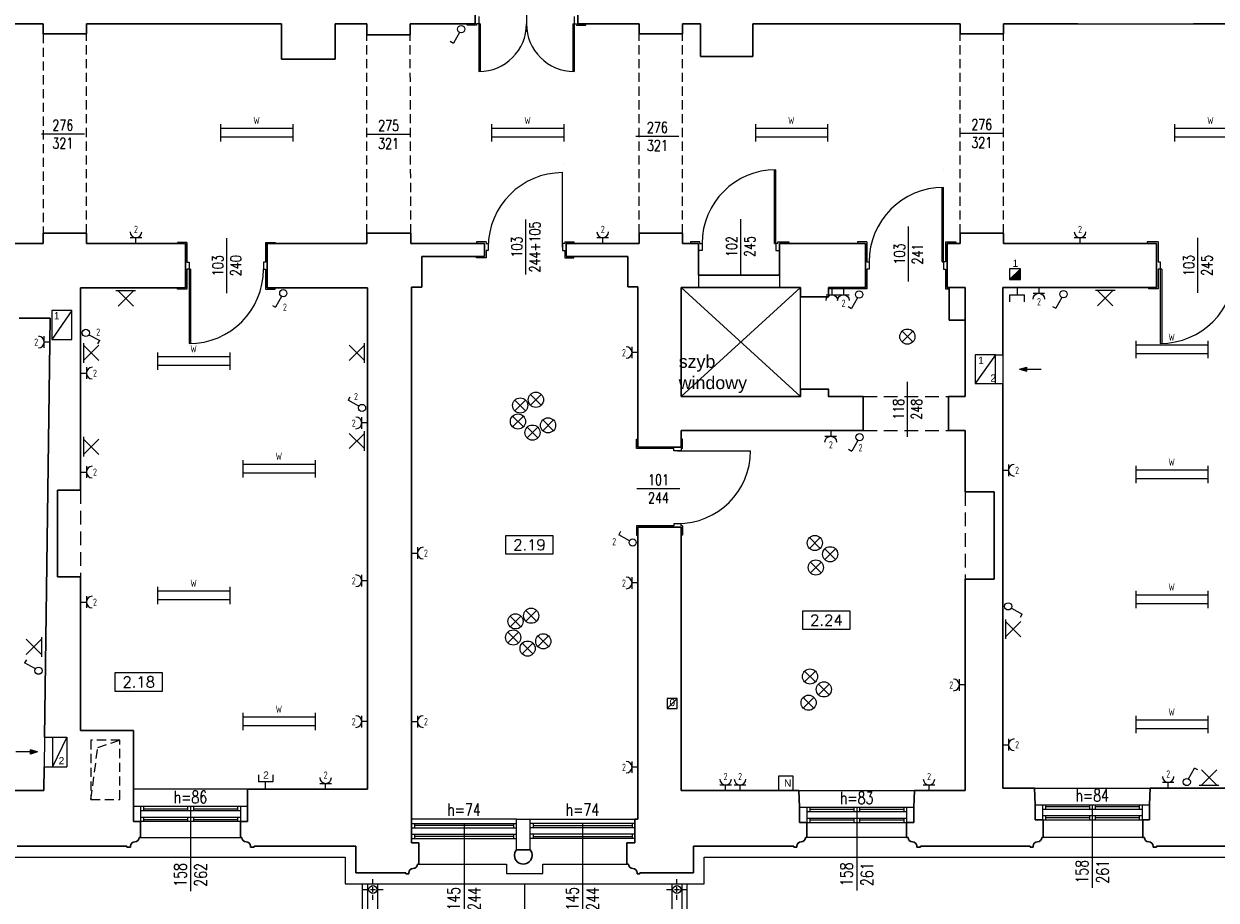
# Model space of a CAD drawing. Header units: millimetres. Extents: x 7052 to 69970, y -1719 to 15326.
# Tile 68 of 160: x 42378 to 44028, y 264 to 1477. Entities that reach past the tile are written whole.
import ezdxf

# ---------------------------------------------------------------- set-up
doc = ezdxf.new("R2010")
doc.units = ezdxf.units.MM
doc.linetypes.add('ACAD_ISO10W100', pattern=[18, 12, -3, 0, -3])
doc.linetypes.add('HIDDEN', pattern=[9.525, 6.35, -3.175])
for name, color, linetype, lineweight in [('m_cienka', 7, 'Continuous', 5), ('m_elektryka', 10, 'Continuous', 5), ('m_stolarka', 7, 'Continuous', 9), ('m_tekst', 7, 'Continuous', 13), ('m_telekomunikacja', 1, 'Continuous', 5), ('m_wentylacja', 7, 'Continuous', 5), ('m_widok', 7, 'Continuous', 9), ('m_ściany', 7, 'Continuous', 30)]:
    doc.layers.add(name, color=color, linetype=linetype, lineweight=lineweight)
doc.styles.add('DIM', font='dim', dxfattribs={"width": 0.75})
doc.styles.add('ROMANS', font='Romans.shx', dxfattribs={"height": 0.2})
doc.styles.get("Standard").update_dxf_attribs({"font": 'arial.ttf'})
doc.styles.add('styl1', font='simplex.shx', dxfattribs={"width": 0.75})
doc.styles.add('XFINE', font='tahoma.ttf')

# ---------------------------------------------------------------- blocks, each defined once
blk = doc.blocks.new('strz')
at = {"layer": 'm_wentylacja', "ltscale": 2}
h = blk.add_hatch(color=0, dxfattribs=at)
h.paths.add_polyline_path([(0, 9.8), (-2.9, 9.8), (0, 0)])
h.paths.add_polyline_path([(2.9, 9.8), (0, 9.8), (0, 0)])
at = {"layer": 'm_wentylacja', "color": 0, "ltscale": 2}
for p, q in [((0, 0), (0, 29.8)), ((0, 0), (-2.9, 9.8)), ((-2.9, 9.8), (2.9, 9.8)), ((0, 0), (2.9, 9.8))]:
    blk.add_line(p, q, dxfattribs=at)
blk = doc.blocks.new('oprawa ścienna')
at = {"layer": 'm_elektryka', "color": 0}
for p, q in [((10.6, 10.6), (-10.6, -10.6)), ((-10.6, 10.6), (10.6, -10.6))]:
    blk.add_line(p, q, dxfattribs=at)
at = {"layer": 'm_elektryka', "color": 0, "ltscale": 0.4}
blk.add_line((10.6, 13.6), (10.6, -13.6), dxfattribs=at)
blk = doc.blocks.new('świetlówka 2')
at = {"layer": 'm_elektryka', "color": 0, "ltscale": 0.4}
for p, q in [((-100, -6), (-100, 0)), ((0, -6), (0, 0)), ((-100, -6), (0, -6)), ((-100, -12), (-100, -6)), ((-100, -18), (-100, -12)), ((0, -12), (0, -6)), ((0, -18), (0, -12)), ((-100, -18), (0, -18)), ((-100, -24), (-100, -18)), ((0, -24), (0, -18))]:
    blk.add_line(p, q, dxfattribs=at)
blk = doc.blocks.new('oświetlenie')
at = {"layer": 'm_elektryka', "color": 0}
for p, q in [((10.6, 10.6), (-10.6, -10.6)), ((-10.6, 10.6), (10.6, -10.6))]:
    blk.add_line(p, q, dxfattribs=at)
blk = doc.blocks.new('właczn ik pojedynczy')
at = {"layer": 'm_elektryka', "color": 0}
for p in [(-12.4, 12.7), (0, 0)]:
    blk.add_line(p, (-14.8, 8.3), dxfattribs=at)
blk.add_circle((4.4, -2.4), 5, dxfattribs=at)
blk = doc.blocks.new('gniazdo z u')
at = {"layer": 'm_elektryka', "color": 0}
for p, q in [((-20, -10), (0, -10)), ((-10, -20), (-10, -10))]:
    blk.add_line(p, q, dxfattribs=at)
blk.add_arc((-10, 0), 10, 180, 0, dxfattribs=at)
blk = doc.blocks.new('g telekomunikacyjne')
at = {"layer": 'm_elektryka', "color": 0, "ltscale": 0.4}
for p, q in [((-10, 10), (-10, 0)), ((10, 0), (-10, 0)), ((10, 10), (10, 0))]:
    blk.add_line(p, q, dxfattribs=at)
at = {"layer": 'm_elektryka', "color": 0}
blk.add_line((0, -10), (0, 0), dxfattribs=at)

msp = doc.modelspace()

# ---------------------------------------------------------------- hatches: boundary and pattern name
at = {"layer": 'm_wentylacja', "ltscale": 2}
msp.add_hatch(color=0, dxfattribs=at).paths.add_polyline_path([(43757.5, 1122.8), (43757.5, 1137.8), (43742.5, 1122.8)])

# ---------------------------------------------------------------- linework, layer by layer
at = {"layer": 'm_cienka', "color": 0, "ltscale": 2}
for p, q in [((43074.1, 1542.3), (43074.1, 1466.2)), ((43837.1, 1476.8), (43997.1, 1476.8)), ((42462.2, 1324.1), (42402.7, 1324.1)), ((42913, 1323.6), (42853.5, 1323.6)), ((43284.9, 1320.9), (43225.4, 1320.9)), ((43733.9, 1325), (43674.4, 1325)), ((43072.6, 1205.9), (43072.6, 1129.7)), ((43370.1, 1206.5), (43370.1, 1130.4)), ((43602.1, 1196.2), (43602.1, 1120)), ((42658.9, 1180), (42658.9, 1103.8)), ((44002.6, 1180.4), (44002.6, 1104.2)), ((43312.1, 1128.8), (43312.1, 1111.8)), ((43424.1, 1128.8), (43424.1, 1111.8)), ((43600.9, 981.3), (43600.9, 905.2)), ((43286.5, 833.1), (43226.9, 833.1)), ((42688.1, 417.3), (42530.1, 417.3)), ((43451.1, 415.3), (43611.1, 415.3)), ((43777.1, 418.8), (43937.1, 418.8)), ((42540.1, 350.3), (42678.1, 350.3)), ((43600.1, 350.3), (43462.1, 350.3)), ((43927.1, 350.3), (43789.1, 350.3)), ((42925.1, 313.4), (43046.4, 313.4)), ((43046.4, 313.4), (43046.4, 300.4)), ((43046.4, 300.4), (43096.8, 300.4)), ((43096.8, 313.4), (43213.1, 313.4)), ((43096.8, 300.4), (43096.8, 313.4)), ((43071.6, 73.4), (43071.6, 286.4))]:
    msp.add_line(p, q, dxfattribs=at)
at = {"layer": 'm_cienka', "color": 0, "linetype": 'HIDDEN', "ltscale": 2}
for p, q in [((42405.1, 1462.8), (42405.1, 1186.8)), ((42465.1, 1186.8), (42465.1, 1462.8)), ((42853.1, 1186.8), (42853.1, 1461.8)), ((42914.1, 1186.8), (42913.1, 1461.8)), ((43230.1, 1186.8), (43230.1, 1462.8)), ((43290.1, 1186.8), (43290.1, 1462.8)), ((43674.1, 1186.8), (43674.1, 1463)), ((43734.1, 1186.8), (43734.1, 1463)), ((42480.7, 475), (42511.4, 485.1)), ((42471.4, 403.1), (42480.7, 475))]:
    msp.add_line(p, q, dxfattribs=at)
at = {"layer": 'm_cienka', "color": 0, "ltscale": 3}
for p, q in [((43453.1, 1111.8), (43288.1, 960.8)), ((43453.1, 960.8), (43288.1, 1111.8)), ((43453.1, 960.8), (43453.1, 1111.8)), ((42609.1, 391.3), (42609.1, 276.3)), ((43531.1, 392.2), (43531.1, 277.2)), ((43857.1, 395.7), (43857.1, 280.7)), ((42987.6, 369.8), (42987.6, 239.8)), ((43151.6, 369.8), (43151.6, 239.8))]:
    msp.add_line(p, q, dxfattribs=at)
at = {"layer": 'm_cienka', "color": 0, "linetype": 'HIDDEN', "ltscale": 3}
for p, q in [((43540.1, 960.8), (43658.1, 960.8)), ((43540.1, 913.8), (43658.1, 913.8)), ((42457.1, 831.3), (42457.1, 711.3)), ((43681.1, 828.8), (43681.1, 707.9))]:
    msp.add_line(p, q, dxfattribs=at)
at = {"layer": 'm_cienka', "color": 0}
for p, q in [((43045.2, 768.1), (43045.2, 743.1)), ((43111.2, 768.1), (43045.2, 768.1)), ((43111.2, 743.1), (43111.2, 768.1)), ((43045.2, 743.1), (43111.2, 743.1)), ((43456.1, 663.8), (43456.1, 638.8)), ((43522.1, 663.8), (43456.1, 663.8)), ((43522.1, 638.8), (43522.1, 663.8)), ((43456.1, 638.8), (43522.1, 638.8)), ((42504.5, 578.2), (42504.5, 553.2)), ((42570.5, 578.2), (42504.5, 578.2)), ((42570.5, 553.2), (42570.5, 578.2)), ((42504.5, 553.2), (42570.5, 553.2)), ((42854.1, 286.4), (42854.1, 73.4)), ((42868.1, 286.4), (42868.1, 73.4)), ((43275.1, 286.4), (43275.1, 73.4)), ((43289.1, 286.4), (43289.1, 73.4))]:
    msp.add_line(p, q, dxfattribs=at)
at = {"layer": 'm_cienka', "color": 0, "linetype": 'ACAD_ISO10W100', "ltscale": 0.6}
for p, q in [((42861.5, 264), (42861.5, 292.8)), ((43282.2, 264), (43282.2, 292.8)), ((42847.1, 278.4), (42875.9, 278.4)), ((43267.8, 278.4), (43296.6, 278.4))]:
    msp.add_line(p, q, dxfattribs=at)
at = {"layer": 'm_cienka', "color": 0, "ltscale": 2}
for points in [[(41026, 2779.3), (40002.1, 2779.3), (40002.1, 1582.3), (39891.1, 1582.3), (39891.1, 1071.3), (40002.2, 1071.3), (40002.1, -127.6), (40017.1, -127.6), (41137.1, -127.7), (41137.1, 323.3), (42823.1, 323.3), (42823.1, 286.4), (43320.1, 286.4), (43320.1, 323.3), (45014.1, 323.3)], [(43296.1, 286.4), (43296.1, 23.4), (42847.1, 23.4), (42847.1, 286.4)]]:
    msp.add_lwpolyline(points, dxfattribs=at)
at = {"layer": 'm_cienka', "color": 0}
msp.add_lwpolyline([(43288.1, 960.8), (43453.1, 960.8), (43453.1, 1111.8), (43288.1, 1111.8)], close=True, dxfattribs=at)
at = {"layer": 'm_cienka', "color": 0, "linetype": 'HIDDEN', "ltscale": 2}
msp.add_lwpolyline([(42471.4, 403.1), (42511.4, 403.1), (42511.4, 485.1), (42471.4, 485.1)], close=True, dxfattribs=at)
at = {"layer": 'm_cienka', "color": 0, "ltscale": 2}
for centre in [(42861.5, 278.4), (43282.2, 278.4)]:
    msp.add_circle(centre, 5.5, dxfattribs=at)
at = {"layer": 'm_elektryka', "color": 0, "ltscale": 2}
for centre in [(43601.2, 1043.8), (43065.4, 948.5), (43087.1, 956.4), (43062.3, 926.3), (43103.9, 921), (43082.3, 910.9), (43473.1, 758.1), (43494.3, 742.5), (43474.5, 724.1), (43058.8, 649.6), (43080.5, 657.4), (43055.7, 627.3), (43097.3, 622), (43075.6, 611.9), (43466.4, 573.3), (43485.6, 555.4), (43464.5, 537)]:
    msp.add_circle(centre, 10.5, dxfattribs=at)
at = {"layer": 'm_stolarka', "color": 0, "ltscale": 2}
for p, q in [((43008.1, 1486.8), (43008.1, 1476.8)), ((43140.1, 1486.8), (43140.1, 1476.8)), ((42992.1, 1474.8), (42992.1, 1476.8)), ((43005.1, 1474.8), (42992.1, 1474.8)), ((43008.1, 1476.8), (43005.1, 1476.8)), ((43005.1, 1476.8), (43005.1, 1474.8)), ((43008.1, 1476.8), (43008.1, 1410.8)), ((43010.1, 1476.8), (43008.1, 1476.8)), ((43010.1, 1476.8), (43010.1, 1410.8)), ((43074.1, 1476.8), (43074.1, 1476.8)), ((43138.1, 1476.8), (43138.1, 1410.8)), ((43138.1, 1476.8), (43140.1, 1476.8)), ((43140.1, 1476.8), (43143.1, 1476.8)), ((43140.1, 1476.8), (43140.1, 1410.8)), ((43143.1, 1476.8), (43143.1, 1474.8)), ((43143.1, 1474.8), (43156.1, 1474.8)), ((43156.1, 1474.8), (43156.1, 1476.8)), ((43008.1, 1410.8), (43008.1, 1410.8)), ((43140.1, 1410.8), (43140.1, 1410.8)), ((43126.6, 1282.8), (43126.6, 1282.8)), ((43417.1, 1172.8), (43417.1, 1274.8)), ((43419.1, 1172.8), (43419.1, 1274.8)), ((43419.1, 1274.8), (43419.1, 1274.8)), ((43651.1, 1275.8), (43651.1, 1275.8)), ((43649.1, 1147.3), (43649.1, 1250.3)), ((43651.1, 1147.3), (43651.1, 1250.3)), ((42604.1, 1174.3), (42591.1, 1174.3)), ((42591.1, 1174.3), (42591.1, 1172.8)), ((42604.1, 1174.3), (42604.1, 1172.3)), ((42604.1, 1174.3), (42604.1, 1147.1)), ((42713.1, 1174.3), (42726.1, 1174.3)), ((42713.1, 1174.3), (42713.1, 1172.3)), ((42713.1, 1174.3), (42713.1, 1147.1)), ((42726.1, 1174.3), (42726.1, 1172.8)), ((43018.1, 1174.8), (43005.1, 1174.8)), ((43005.1, 1174.8), (43005.1, 1172.8)), ((43018.1, 1174.8), (43018.1, 1172.8)), ((43018.1, 1172.8), (43021.1, 1172.8)), ((43021.1, 1172.8), (43021.1, 1162.8)), ((43021.1, 1172.8), (43021.1, 1172.8)), ((43127.1, 1172.8), (43124.1, 1172.8)), ((43124.1, 1172.8), (43124.1, 1162.8)), ((43127.1, 1174.8), (43139.6, 1174.8)), ((43127.1, 1174.8), (43127.1, 1172.8)), ((43139.6, 1174.8), (43139.6, 1172.8)), ((43314.1, 1174.8), (43301.1, 1174.8)), ((43301.1, 1174.8), (43301.1, 1172.8)), ((43314.1, 1172.8), (43314.1, 1174.8)), ((43314.1, 1172.8), (43317.1, 1172.8)), ((43317.1, 1172.8), (43317.1, 1162.8)), ((43317.1, 1172.8), (43317.1, 1172.8)), ((43417.1, 1172.8), (43419.1, 1172.8)), ((43422.1, 1172.8), (43419.1, 1172.8)), ((43419.1, 1172.8), (43419.1, 1162.8)), ((43422.1, 1172.8), (43422.1, 1174.8)), ((43422.1, 1174.8), (43437.1, 1174.8)), ((43437.1, 1174.8), (43437.1, 1172.8)), ((43545.1, 1174.8), (43532.1, 1174.8)), ((43532.1, 1174.8), (43532.1, 1172.8)), ((43545.1, 1174.8), (43545.1, 1172.8)), ((43545.1, 1174.8), (43545.1, 1147.3)), ((43654.1, 1174.8), (43668.1, 1174.8)), ((43654.1, 1174.8), (43654.1, 1172.8)), ((43654.1, 1174.8), (43654.1, 1147.3)), ((43668.1, 1174.8), (43668.1, 1172.8)), ((43948.1, 1174.8), (43933.1, 1174.8)), ((43933.1, 1174.8), (43933.1, 1172.8)), ((43948.1, 1174.8), (43948.1, 1172.8)), ((43948.1, 1174.8), (43948.1, 1147.3)), ((43021.1, 1162.8), (43018.1, 1162.8)), ((43018.1, 1162.8), (43018.1, 1154.8)), ((43124.1, 1162.8), (43127.1, 1162.8)), ((43127.1, 1162.8), (43127.1, 1154.8)), ((43317.1, 1162.8), (43312.1, 1162.8)), ((43419.1, 1162.8), (43424.1, 1162.8)), ((42604.1, 1147.1), (42607.1, 1147.1)), ((42607.1, 1147.1), (42607.1, 1137.1)), ((42713.1, 1147.1), (42710.1, 1147.1)), ((42710.1, 1147.1), (42710.1, 1137.1)), ((43005.1, 1152.8), (43005.1, 1154.8)), ((43018.1, 1152.8), (43005.1, 1152.8)), ((43018.1, 1154.8), (43018.1, 1152.8)), ((43127.1, 1154.8), (43127.1, 1152.8)), ((43127.1, 1152.8), (43139.6, 1152.8)), ((43139.6, 1152.8), (43139.6, 1154.8)), ((43545.1, 1147.3), (43548.1, 1147.3)), ((43548.1, 1147.3), (43548.1, 1137.3)), ((43548.1, 1147.3), (43548.1, 1147.3)), ((43649.1, 1147.3), (43651.1, 1147.3)), ((43654.1, 1147.3), (43651.1, 1147.3)), ((43651.1, 1147.3), (43651.1, 1137.3)), ((43948.1, 1147.3), (43951.1, 1147.3)), ((43951.1, 1147.3), (43951.1, 1137.3)), ((42607.1, 1137.1), (42604.1, 1137.1)), ((42604.1, 1137.1), (42604.1, 1109.3)), ((42607.1, 1137.1), (42607.1, 1034.1)), ((42609.1, 1137.1), (42607.1, 1137.1)), ((42609.1, 1137.1), (42609.1, 1034.1)), ((42710.1, 1137.1), (42713.1, 1137.1)), ((42710.1, 1137.1), (42710.1, 1137.1)), ((42713.1, 1137.1), (42713.1, 1109.3)), ((43548.1, 1137.3), (43545.1, 1137.3)), ((43545.1, 1137.3), (43545.1, 1109.8)), ((43651.1, 1137.3), (43654.1, 1137.3)), ((43651.1, 1137.3), (43651.1, 1137.3)), ((43654.1, 1137.3), (43654.1, 1109.8)), ((43951.1, 1137.3), (43948.1, 1137.3)), ((43948.1, 1137.3), (43948.1, 1109.8)), ((43951.1, 1137.3), (43951.1, 1034.3)), ((43953.1, 1137.3), (43951.1, 1137.3)), ((43953.1, 1137.3), (43953.1, 1034.3)), ((42591.1, 1109.3), (42591.1, 1111.3)), ((42604.1, 1109.3), (42591.1, 1109.3)), ((42713.1, 1109.3), (42726.1, 1109.3)), ((42726.1, 1109.3), (42726.1, 1111.3)), ((43545.1, 1109.8), (43492.1, 1109.8)), ((43654.1, 1109.8), (43659.1, 1109.8)), ((43935.1, 1109.8), (43935.1, 1111.8)), ((43948.1, 1109.8), (43935.1, 1109.8)), ((42607.1, 1059.3), (42607.1, 1059.3)), ((43951.1, 1059.8), (43951.1, 1059.8)), ((43226.1, 888.8), (43226.1, 901.8)), ((43226.1, 901.8), (43228.1, 901.8)), ((43290.1, 901.8), (43288.1, 901.8)), ((43290.1, 888.8), (43290.1, 901.8)), ((43278.1, 888.8), (43226.1, 888.8)), ((43278.1, 885.8), (43278.1, 888.8)), ((43288.1, 885.8), (43278.1, 885.8)), ((43290.1, 888.8), (43288.1, 888.8)), ((43288.1, 888.8), (43288.1, 885.8)), ((43390.1, 884.8), (43390.1, 884.8)), ((43278.1, 781.8), (43226.1, 781.8)), ((43226.1, 781.8), (43226.1, 768.8)), ((43288.1, 784.8), (43278.1, 784.8)), ((43278.1, 784.8), (43278.1, 781.8)), ((43288.1, 781.8), (43288.1, 784.8)), ((43288.1, 784.8), (43288.1, 784.8)), ((43290.1, 781.8), (43288.1, 781.8)), ((43290.1, 781.8), (43290.1, 768.8)), ((43226.1, 768.8), (43228.1, 768.8)), ((43290.1, 768.8), (43288.1, 768.8)), ((42688.1, 393.3), (42530.1, 393.3)), ((42540.1, 393.3), (42540.1, 372.4)), ((42678.1, 387.3), (42540.1, 387.3)), ((42544.1, 393.3), (42544.1, 387.3)), ((42544.1, 390.3), (42605.1, 390.3)), ((42605.1, 393.3), (42605.1, 387.3)), ((42609.1, 393.3), (42609.1, 387.3)), ((42613.1, 393.3), (42613.1, 387.3)), ((42613.1, 390.3), (42674.1, 390.3)), ((42674.1, 393.3), (42674.1, 387.3)), ((42678.1, 393.3), (42678.1, 372.4)), ((43452.1, 392.2), (43610.1, 392.2)), ((43462.1, 392.2), (43462.1, 371.3)), ((43462.1, 386.2), (43600.1, 386.2)), ((43466.1, 392.2), (43466.1, 386.2)), ((43527.1, 389.2), (43466.1, 389.2)), ((43527.1, 392.2), (43527.1, 386.2)), ((43531.1, 392.2), (43531.1, 386.2)), ((43535.1, 392.2), (43535.1, 386.2)), ((43596.1, 389.2), (43535.1, 389.2)), ((43596.1, 392.2), (43596.1, 386.2)), ((43600.1, 392.2), (43600.1, 371.3)), ((43778.1, 395.7), (43936.1, 395.7)), ((43788.1, 395.7), (43788.1, 374.8)), ((43788.1, 389.7), (43926.1, 389.7)), ((43788.1, 380.7), (43926.1, 380.7)), ((43792.1, 395.7), (43792.1, 389.7)), ((43853.1, 392.7), (43792.1, 392.7)), ((43792.1, 380.7), (43792.1, 374.8)), ((43853.1, 395.7), (43853.1, 389.7)), ((43853.1, 380.7), (43853.1, 374.8)), ((43857.1, 395.7), (43857.1, 389.7)), ((43857.1, 380.7), (43857.1, 374.8)), ((43861.1, 395.7), (43861.1, 389.7)), ((43922.1, 392.7), (43861.1, 392.7)), ((43861.1, 380.7), (43861.1, 374.8)), ((43922.1, 395.7), (43922.1, 389.7)), ((43922.1, 380.7), (43922.1, 374.8)), ((43926.1, 395.7), (43926.1, 374.8)), ((42688.1, 372.4), (42530.1, 372.4)), ((42678.1, 378.3), (42540.1, 378.3)), ((42544.1, 378.3), (42544.1, 372.4)), ((42544.1, 375.3), (42605.1, 375.3)), ((42605.1, 378.3), (42605.1, 372.4)), ((42609.1, 378.3), (42609.1, 372.4)), ((42613.1, 378.3), (42613.1, 372.4)), ((42613.1, 375.3), (42674.1, 375.3)), ((42674.1, 378.3), (42674.1, 372.4)), ((42915.1, 363.8), (43060.1, 363.8)), ((42919.1, 369.8), (42919.1, 363.8)), ((43056.1, 366.8), (42919.1, 366.8)), ((43056.1, 369.8), (43056.1, 363.8)), ((43224.1, 363.8), (43079.1, 363.8)), ((43083.1, 369.8), (43083.1, 363.8)), ((43083.1, 366.8), (43220.1, 366.8)), ((43220.1, 369.8), (43220.1, 363.8)), ((43452.1, 371.3), (43610.1, 371.3)), ((43462.1, 377.2), (43600.1, 377.2)), ((43466.1, 377.2), (43466.1, 371.3)), ((43527.1, 374.2), (43466.1, 374.2)), ((43527.1, 377.2), (43527.1, 371.3)), ((43531.1, 377.2), (43531.1, 371.3)), ((43535.1, 377.2), (43535.1, 371.3)), ((43596.1, 374.2), (43535.1, 374.2)), ((43596.1, 377.2), (43596.1, 371.3)), ((43778.1, 374.8), (43936.1, 374.8)), ((43853.1, 377.7), (43792.1, 377.7)), ((43922.1, 377.7), (43861.1, 377.7)), ((42915.1, 355.1), (43060.1, 355.1)), ((42919.1, 354.8), (42919.1, 348.9)), ((43056.1, 351.8), (42919.1, 351.8)), ((43056.1, 355.1), (43056.1, 348.9)), ((43224.1, 355.1), (43079.1, 355.1)), ((43083.1, 355.1), (43083.1, 348.9)), ((43083.1, 351.8), (43220.1, 351.8)), ((43220.1, 354.8), (43220.1, 348.9))]:
    msp.add_line(p, q, dxfattribs=at)
at = {"layer": 'm_stolarka', "color": 0, "ltscale": 3}
for p, q in [((43124.1, 1167.8), (43124.1, 1270.8)), ((43283.1, 885.8), (43384.1, 885.8)), ((42915.1, 369.8), (43060.1, 369.8)), ((43060.1, 333.4), (43060.1, 375.8)), ((43060.1, 375.8), (43079.1, 375.8)), ((43079.1, 333.4), (43079.1, 375.8)), ((43224.1, 369.8), (43079.1, 369.8)), ((42915.1, 348.9), (43060.1, 348.9)), ((43224.1, 348.9), (43079.1, 348.9))]:
    msp.add_line(p, q, dxfattribs=at)
at = {"layer": 'm_stolarka', "color": 0, "ltscale": 2}
for centre, radius, start, end in [((43008.1, 1476.8), 66, 270, 0), ((43140.1, 1476.8), 66, 180, 270), ((43419.1, 1172.8), 102, 90, 180), ((43651.1, 1147.3), 103, 90, 180), ((42607.1, 1137.1), 103, 270, 0), ((43951.1, 1137.3), 103, 270, 0)]:
    msp.add_arc(centre, radius, start, end, dxfattribs=at)
at = {"layer": 'm_stolarka', "color": 0, "ltscale": 3}
for centre, radius, start, end in [((43124.1, 1167.8), 103, 90, 180), ((43283.1, 885.8), 101, 270, 0)]:
    msp.add_arc(centre, radius, start, end, dxfattribs=at)
at = {"layer": 'm_telekomunikacja', "color": 0}
for p, q in [((43443, 435.3), (43423, 435.3)), ((43423, 435.3), (43423, 415.3)), ((43443, 415.3), (43443, 435.3)), ((43423, 415.3), (43443, 415.3))]:
    msp.add_line(p, q, dxfattribs=at)
at = {"layer": 'm_wentylacja', "color": 0, "ltscale": 2}
for p, q in [((43757.5, 1137.8), (43742.5, 1122.8)), ((42445.1, 1079.8), (42417.1, 1039.8)), ((43723.1, 1018.8), (43695.1, 978.8)), ((43723.1, 1018.8), (43733.1, 1018.8)), ((43733.1, 1018.8), (43733.1, 978.8)), ((43723.1, 978.8), (43733.1, 978.8)), ((43268.6, 529), (43282.6, 543)), ((42407.1, 489.3), (42438.1, 489.3)), ((42418.1, 489.3), (42418.1, 448.3)), ((42438.1, 489.3), (42418.1, 448.3)), ((42438.1, 489.3), (42438.1, 448.3)), ((42406.6, 448.3), (42438.1, 448.3))]:
    msp.add_line(p, q, dxfattribs=at)
at = {"layer": 'm_wentylacja', "color": 0, "ltscale": 3}
msp.add_line((42407.1, 489.3), (42406.6, 448.3), dxfattribs=at)
at = {"layer": 'm_wentylacja', "color": 0, "ltscale": 2}
for points in [[(43742.5, 1137.8), (43742.5, 1122.8), (43757.5, 1122.8), (43757.5, 1137.8)], [(42417.1, 1039.8), (42445.1, 1039.8), (42445.1, 1079.8), (42417.1, 1079.8)], [(43695.1, 978.8), (43723.1, 978.8), (43723.1, 1018.8), (43695.1, 1018.8)], [(43268.6, 529), (43282.6, 529), (43282.6, 543), (43268.6, 543)]]:
    msp.add_lwpolyline(points, close=True, dxfattribs=at)
at = {"layer": 'm_widok', "color": 0, "ltscale": 3}
for p, q in [((43060.1, 375.8), (42915.1, 375.8)), ((43079.1, 375.8), (43224.1, 375.8))]:
    msp.add_line(p, q, dxfattribs=at)
at = {"layer": 'm_ściany', "color": 0, "ltscale": 2}
for p, q in [((43003.1, 1476.8), (43003.1, 1554.2)), ((43145.1, 1476.8), (43145.1, 1554.2)), ((42307.1, 1476.8), (42405.1, 1476.8)), ((42405.1, 1476.8), (42405.1, 1462.8)), ((42465.1, 1476.8), (42465.1, 1462.8)), ((42465.1, 1476.8), (42735.1, 1476.8)), ((42735.1, 1476.8), (42735.1, 1427.8)), ((42809.1, 1427.8), (42809.1, 1476.8)), ((42809.1, 1476.8), (42853.1, 1476.8)), ((42853.1, 1476.8), (42853.1, 1461.8)), ((42913.1, 1461.8), (42913.1, 1476.8)), ((42913.1, 1476.8), (43003.1, 1476.8)), ((43145.1, 1476.8), (43230.1, 1476.8)), ((43230.1, 1476.8), (43230.1, 1462.8)), ((43290.1, 1462.8), (43290.1, 1476.8)), ((43290.1, 1476.8), (43315.1, 1476.8)), ((43387.1, 1476.8), (43674.1, 1476.8)), ((43674.1, 1476.8), (43674.1, 1463)), ((43734.1, 1463), (43734.1, 1476.8)), ((43734.1, 1476.8), (43837.1, 1476.8)), ((43997.1, 1476.7), (44149.1, 1476.8)), ((42405.1, 1462.8), (42465.1, 1462.8)), ((42853.1, 1461.8), (42913.1, 1461.8)), ((43230.1, 1462.8), (43290.1, 1462.8)), ((43674.1, 1463), (43734.1, 1463)), ((42735.1, 1427.8), (42809.1, 1427.8)), ((42191.1, 1172.8), (42405.1, 1172.8)), ((42405.1, 1186.8), (42405.1, 1172.8)), ((42405.1, 1186.8), (42465.1, 1186.8)), ((42465.1, 1186.8), (42465.1, 1172.8)), ((42465.1, 1172.8), (42602.1, 1172.8)), ((42602.1, 1172.8), (42602.1, 1111.3)), ((42715.1, 1172.8), (42715.1, 1111.3)), ((42715.1, 1172.8), (42853.1, 1172.8)), ((42853.1, 1172.8), (42853.1, 1186.8)), ((42853.1, 1186.8), (42914.1, 1186.8)), ((42914.1, 1186.8), (42914.1, 1172.8)), ((42914.1, 1172.8), (43016.1, 1172.8)), ((43016.1, 1172.8), (43016.1, 1154.8)), ((43129.1, 1172.8), (43129.1, 1154.8)), ((43129.1, 1172.8), (43230.1, 1172.8)), ((43230.1, 1172.8), (43230.1, 1186.8)), ((43230.1, 1186.8), (43290.1, 1186.8)), ((43290.1, 1186.8), (43290.1, 1172.8)), ((43290.1, 1172.8), (43312.1, 1172.8)), ((43312.1, 1172.8), (43312.1, 1128.8)), ((43424.1, 1172.8), (43424.1, 1128.8)), ((43424.1, 1172.8), (43543.1, 1172.8)), ((43543.1, 1172.8), (43543.1, 1111.8)), ((43656.1, 1172.8), (43656.1, 1111.8)), ((43656.1, 1172.8), (43674.1, 1172.8)), ((43674.1, 1172.8), (43674.1, 1186.8)), ((43674.1, 1186.8), (43734.1, 1186.8)), ((43734.1, 1186.8), (43734.1, 1172.8)), ((43734.1, 1172.8), (43946.1, 1172.8)), ((43946.1, 1172.8), (43946.1, 1111.8)), ((43016.1, 1154.8), (42929.1, 1154.8)), ((42929.1, 1154.8), (42929.1, 1112.3)), ((43129.1, 1154.8), (43214.1, 1154.8)), ((43214.1, 1154.8), (43214.1, 1112.8)), ((43424.1, 1128.8), (43312.1, 1128.8)), ((42602.1, 1111.3), (42457.1, 1111.3)), ((42457.1, 1111.3), (42457.1, 831.3)), ((42715.1, 1111.3), (42854.1, 1111.3)), ((42854.1, 1111.3), (42854.1, 417.3)), ((42929.1, 1112.3), (42915.1, 1112.3)), ((42915.1, 1112.3), (42915.1, 375.8)), ((43214.1, 1112.8), (43228.1, 1112.8)), ((43228.1, 1112.8), (43228.1, 890.8)), ((43288.1, 1111.8), (43288.1, 960.8)), ((43543.1, 1111.8), (43492.1, 1111.8)), ((43656.1, 1111.8), (43681.1, 1111.8)), ((43681.1, 1111.8), (43681.1, 960.8)), ((43946.1, 1111.8), (43733.1, 1111.8)), ((43733.1, 1111.8), (43733.1, 1018.8)), ((43733.1, 978.8), (43733.1, 418.8)), ((43540.1, 960.8), (43492.1, 960.8)), ((43540.1, 913.8), (43540.1, 960.8)), ((43658.1, 913.8), (43658.1, 960.8)), ((43658.1, 960.8), (43681.1, 960.8)), ((43288.1, 890.8), (43288.1, 913.8)), ((43288.1, 913.8), (43540.1, 913.8)), ((43658.1, 913.8), (43681.1, 913.8)), ((43681.1, 913.8), (43681.1, 828.8)), ((42457.1, 831.3), (42425.1, 831.3)), ((42425.1, 831.3), (42425.1, 711.3)), ((43681.1, 828.8), (43721.1, 828.8)), ((43721.1, 828.8), (43721.1, 707.9)), ((43228.1, 779.8), (43288.1, 779.8)), ((43228.1, 779.8), (43228.1, 375.8)), ((43288.1, 779.8), (43288.1, 415.3)), ((42425.1, 711.3), (42457.1, 711.3)), ((42457.1, 711.3), (42457.1, 498.3)), ((43681.1, 707.9), (43681.1, 415.3)), ((43721.1, 707.9), (43681.1, 707.9)), ((42457.1, 498.3), (42530.1, 498.3)), ((42854.1, 417.3), (42688.1, 417.3)), ((43451.1, 415.3), (43288.1, 415.3)), ((43451.1, 415.3), (43452.1, 392.2)), ((43611.1, 415.3), (43610.1, 392.2)), ((43681.1, 415.3), (43611.1, 415.3)), ((43777.1, 418.8), (43778.1, 395.7)), ((43937.1, 418.8), (43936.1, 395.7)), ((42530.1, 372.4), (42530.1, 393.3)), ((42688.1, 372.4), (42688.1, 393.3)), ((43452.1, 392.2), (43452.1, 371.3)), ((43610.1, 392.2), (43610.1, 371.3)), ((43778.1, 395.7), (43778.1, 374.8)), ((43936.1, 395.7), (43936.1, 374.8)), ((42540.1, 372.4), (42530.1, 372.4)), ((42540.1, 350.3), (42540.1, 372.4)), ((42678.1, 350.3), (42678.1, 372.4)), ((42678.1, 372.4), (42688.1, 372.4)), ((42915.1, 375.8), (42915.1, 342.8)), ((43224.1, 375.8), (43224.1, 342.8)), ((43462.1, 371.3), (43452.1, 371.3)), ((43462.1, 350.3), (43462.1, 371.3)), ((43600.1, 350.3), (43600.1, 371.3)), ((43600.1, 371.3), (43610.1, 371.3)), ((43788.1, 374.8), (43778.1, 374.8)), ((43789.1, 350.3), (43789.1, 374.8)), ((43926.1, 374.8), (43936.1, 374.8)), ((43927.1, 350.3), (43927.1, 374.8)), ((42540.1, 350.3), (42538.1, 350.3)), ((42538.1, 350.3), (42538.1, 350.3)), ((42678.1, 350.3), (42680.1, 350.3)), ((42680.1, 350.3), (42680.1, 350.3)), ((43462.1, 350.3), (43460.1, 350.3)), ((43460.1, 350.3), (43460.1, 350.3)), ((43600.1, 350.3), (43602.1, 350.3)), ((43602.1, 350.3), (43602.1, 350.3)), ((43789.1, 350.3), (43787.1, 350.3)), ((43787.1, 350.3), (43787.1, 350.3)), ((43927.1, 350.3), (43929.1, 350.3)), ((43929.1, 350.3), (43929.1, 350.3)), ((42521.1, 338.3), (42369.1, 338.3)), ((42521.1, 336.8), (42521.1, 338.3)), ((42526.1, 336.8), (42521.1, 336.8)), ((42526.1, 338.3), (42526.1, 336.8)), ((42532.1, 344.3), (42532.1, 344.3)), ((42686.1, 344.3), (42686.1, 344.3)), ((42692.1, 338.3), (42692.1, 336.8)), ((42692.1, 336.8), (42697.1, 336.8)), ((42697.1, 338.3), (42838.1, 338.3)), ((42697.1, 336.8), (42697.1, 338.3)), ((42838.1, 338.3), (42838.1, 301.4)), ((42925.1, 342.8), (42915.1, 342.8)), ((42925.1, 313.4), (42925.1, 342.8)), ((43060.1, 333.4), (43079.1, 333.4)), ((43213.1, 313.4), (43213.1, 342.8)), ((43213.1, 342.8), (43224.1, 342.8)), ((43305.1, 301.4), (43305.1, 338.3)), ((43305.1, 338.3), (43444.1, 338.3)), ((43444.1, 336.8), (43444.1, 338.3)), ((43448.1, 336.8), (43444.1, 336.8)), ((43448.1, 338.3), (43448.1, 336.8)), ((43455.1, 344.3), (43455.1, 344.3)), ((43608.1, 344.3), (43608.1, 344.3)), ((43614.1, 338.3), (43614.1, 336.8)), ((43614.1, 336.8), (43619.1, 336.8)), ((43619.1, 336.8), (43619.1, 338.3)), ((43619.1, 338.3), (43771.1, 338.3)), ((43771.1, 336.8), (43771.1, 338.3)), ((43775.1, 336.8), (43771.1, 336.8)), ((43775.1, 338.3), (43775.1, 336.8)), ((43782.1, 344.3), (43782.1, 344.3)), ((43935.1, 344.3), (43935.1, 344.3)), ((43941.1, 338.3), (43941.1, 336.8)), ((43941.1, 336.8), (43946.1, 336.8)), ((43946.1, 336.8), (43946.1, 338.3)), ((44094.1, 338.3), (43946.1, 338.3)), ((42838.1, 301.4), (42907.1, 301.4)), ((42907.1, 299.9), (42907.1, 301.4)), ((42911.1, 299.9), (42907.1, 299.9)), ((42911.1, 301.4), (42911.1, 299.9)), ((42918.1, 307.4), (42918.1, 307.4)), ((42925.1, 313.4), (42923.1, 313.4)), ((42923.1, 313.4), (42923.1, 313.4)), ((43213.1, 313.4), (43215.1, 313.4)), ((43215.1, 313.4), (43215.1, 313.4)), ((43220.1, 307.4), (43220.1, 307.4)), ((43227.1, 301.4), (43227.1, 299.9)), ((43227.1, 299.9), (43231.1, 299.9)), ((43231.1, 299.9), (43231.1, 301.4)), ((43231.1, 301.4), (43305.1, 301.4))]:
    msp.add_line(p, q, dxfattribs=at)
at = {"layer": 'm_ściany', "color": 0, "ltscale": 3}
for p, q in [((43315.1, 1476.8), (43315.1, 1431.8)), ((43387.1, 1431.8), (43387.1, 1476.8)), ((43315.1, 1431.8), (43387.1, 1431.8)), ((43659.1, 1111.8), (43659.1, 1066.8)), ((42372.1, 1069.3), (42415.1, 1069.3)), ((42407.1, 489.3), (42415.1, 1069.3)), ((43659.1, 1066.8), (43681.1, 1066.8)), ((43228.1, 890.8), (43288.1, 890.8)), ((42530.1, 498.3), (42530.1, 393.3)), ((42406.1, 415.3), (42406.6, 448.3)), ((42406.1, 415.3), (42362.1, 415.3)), ((42688.1, 393.3), (42688.1, 417.3)), ((43733.1, 418.8), (43777.1, 418.8)), ((43937.1, 418.8), (44100.1, 418.8)), ((43224.1, 375.8), (43228.1, 375.8))]:
    msp.add_line(p, q, dxfattribs=at)
at = {"layer": 'm_ściany', "color": 0, "ltscale": 2}
for points in [[(43288.1, 1111.8), (43453.1, 1111.8), (43453.1, 1099), (43492.1, 1099), (43492.1, 1111.8)], [(43288.1, 960.8), (43453.1, 960.8), (43453.1, 971), (43492.1, 971), (43492.1, 960.8), (43492.1, 960.8)]]:
    msp.add_lwpolyline(points, dxfattribs=at)
for centre, radius, start, end in [((42532.1, 350.3), 6, 270, 0), ((42686.1, 350.3), 6, 180, 270), ((43454.1, 350.3), 6, 270, 0), ((43608.1, 350.3), 6, 180, 270), ((43781.1, 350.3), 6, 270, 0), ((43935.1, 350.3), 6, 180, 270), ((42532.1, 338.3), 6, 90, 180), ((42686.1, 338.3), 6, 0, 90), ((43069.6, 325.7), 12.2, 141.0258, 38.9742), ((43454.1, 338.3), 6, 90, 180), ((43608.1, 338.3), 6, 0, 90), ((43781.1, 338.3), 6, 90, 180), ((43935.1, 338.3), 6, 0, 90), ((42917.1, 301.4), 6, 90, 180), ((42917.1, 313.4), 6, 270, 0), ((43221.1, 313.4), 6, 180, 270), ((43221.1, 301.4), 6, 0, 90)]:
    msp.add_arc(centre, radius, start, end, dxfattribs=at)

# ---------------------------------------------------------------- block references
at = {"layer": 'm_elektryka', "color": 0}
for name, p, rotation in [('właczn ik pojedynczy', (42981.3, 1465), 90), ('świetlówka 2', (42650.8, 1313.8), 180), ('świetlówka 2', (43025.8, 1313.8), 180), ('świetlówka 2', (43390.8, 1313.8), 180), ('świetlówka 2', (43970.8, 1313.8), 180), ('właczn ik pojedynczy', (42735.1, 1099.5), 90), ('właczn ik pojedynczy', (43532.1, 1097.7), 90), ('g telekomunikacyjne', (43753.1, 1101.8), 180), ('właczn ik pojedynczy', (43814.8, 1098.1), 90), ('właczn ik pojedynczy', (42468.6, 1046.5), 180), ('świetlówka 2', (43917.1, 1013.8), 180), ('świetlówka 2', (42563.6, 997.6), 180), ('właczn ik pojedynczy', (43532.6, 900.2), 90), ('świetlówka 2', (42681.7, 848.9), 180), ('świetlówka 2', (43917.1, 840.8), 180), ('świetlówka 2', (42563.6, 673.2), 180), ('świetlówka 2', (43917.1, 667.8), 180), ('właczn ik pojedynczy', (43745.1, 668), 180), ('świetlówka 2', (42681.7, 498.9), 180), ('świetlówka 2', (43917.1, 494.8), 180), ('właczn ik pojedynczy', (43990.2, 431.6), 270)]:
    msp.add_blockref(name, p, dxfattribs=dict(at, rotation=rotation))
for name, p, xscale, yscale, zscale in [('gniazdo z u', (42541.6, 1188.8), 0.8, 0.8, 0.8), ('gniazdo z u', (43187.6, 1188.8), 0.8, 0.8, 0.8), ('gniazdo z u', (43848.1, 1188.8), 0.8, 0.8, 0.8), ('oświetlenie', (43601.2, 1043.8), 0.7, 0.7, 0.7), ('oświetlenie', (43087.1, 956.4), 0.7, 0.7, 0.7), ('oświetlenie', (43065.4, 948.5), 0.7, 0.7, 0.7), ('oświetlenie', (43062.3, 926.3), 0.7, 0.7, 0.7), ('oświetlenie', (43103.9, 921), 0.7, 0.7, 0.7), ('oświetlenie', (43082.3, 910.9), 0.7, 0.7, 0.7), ('oświetlenie', (43473.1, 758.1), 0.7, 0.7, 0.7), ('oświetlenie', (43494.3, 742.5), 0.7, 0.7, 0.7), ('oświetlenie', (43474.5, 724.1), 0.7, 0.7, 0.7), ('oświetlenie', (43080.5, 657.4), 0.7, 0.7, 0.7), ('oświetlenie', (43058.8, 649.6), 0.7, 0.7, 0.7), ('oświetlenie', (43055.7, 627.3), 0.7, 0.7, 0.7), ('oświetlenie', (43097.3, 622), 0.7, 0.7, 0.7), ('oświetlenie', (43075.6, 611.9), 0.7, 0.7, 0.7), ('oświetlenie', (43466.4, 573.3), 0.7, 0.7, 0.7), ('oświetlenie', (43485.6, 555.4), 0.7, 0.7, 0.7), ('oświetlenie', (43464.5, 537), 0.7, 0.7, 0.7), ('gniazdo z u', (42804.1, 433.3), 0.8, 0.8, 0.8), ('gniazdo z u', (43357.6, 431.3), 0.8, 0.8, 0.8), ('gniazdo z u', (43377.6, 431.3), 0.8, 0.8, 0.8), ('gniazdo z u', (43639.1, 431.3), 0.8, 0.8, 0.8), ('gniazdo z u', (43970.1, 434.8), 0.8, 0.8, 0.8)]:
    msp.add_blockref(name, p, dxfattribs=dict(at, xscale=xscale, yscale=yscale, zscale=zscale))
at = {"layer": 'm_elektryka', "color": 0, "xscale": -1}
for p, rotation in [((42519.6, 1096.7), 270), ((43875.1, 1097.2), 270), ((42839.5, 1021.3), 180), ((42839.5, 899.3), 180), ((44018.6, 433.4), 90)]:
    msp.add_blockref('oprawa ścienna', p, dxfattribs=dict(at, rotation=rotation))
at = {"layer": 'm_elektryka', "color": 0, "yscale": 0.8, "zscale": 0.8}
for p, xscale, rotation in [((43504.6, 1093.8), -0.8, 180), ((43520.6, 1093.8), -0.8, 180), ((43791.1, 1095.8), -0.8, 180), ((42398.7, 1044.3), 0.8, 90), ((43212.1, 1029.8), 0.8, 90), ((42473.1, 985.3), 0.8, 270), ((42838.1, 932.3), 0.8, 90), ((43503.1, 897.8), -0.8, 180), ((42473.1, 848.3), 0.8, 270), ((43749.1, 850.8), 0.8, 270), ((42931.1, 736.1), 0.8, 270), ((42838.1, 713.9), 0.8, 90), ((43212.1, 710.8), 0.8, 90), ((42473.1, 668.3), 0.8, 270), ((43665.1, 569.6), 0.8, 90), ((42838.1, 518.9), 0.8, 90), ((42931.1, 502.8), 0.8, 270), ((43749.1, 470.8), 0.8, 270), ((43212.1, 455.8), 0.8, 90)]:
    msp.add_blockref('gniazdo z u', p, dxfattribs=dict(at, xscale=xscale, rotation=rotation))
at = {"layer": 'm_elektryka', "color": 0, "xscale": -1}
for p in [(42471.7, 1021.3), (42471.7, 891.3), (43747.7, 638.8)]:
    msp.add_blockref('oprawa ścienna', p, dxfattribs=at)
at = {"layer": 'm_elektryka', "color": 0}
for name, p in [('właczn ik pojedynczy', (42842.1, 947.4)), ('właczn ik pojedynczy', (43216.6, 761.2)), ('oprawa ścienna', (42392.5, 614.3)), ('właczn ik pojedynczy', (42394.4, 583.7)), ('g telekomunikacyjne', (42713.1, 427.3))]:
    msp.add_blockref(name, p, dxfattribs=at)
at = {"layer": 'm_wentylacja', "color": 0, "xscale": -1, "rotation": 270}
msp.add_blockref('strz', (43756.5, 998.8), dxfattribs=at)
at = {"layer": 'm_wentylacja', "color": 0, "rotation": 90}
msp.add_blockref('strz', (42397.4, 468.8), dxfattribs=at)

# ---------------------------------------------------------------- texts
at = {"layer": 'm_elektryka', "color": 0, "char_height": 10, "attachment_point": 1, "style": 'DIM'}
for s, insert in [('W', (42696.1, 1348.1)), ('W', (43071.1, 1348.1)), ('W', (43436.1, 1348.1)), ('W', (44016.1, 1348.1)), ('2', (42530.9, 1197.3)), ('2', (43176.9, 1197.3)), ('2', (43837.4, 1197.3)), ('2', (42737.1, 1089.6)), ('2', (43510.1, 1095)), ('2', (43780.6, 1097)), ('2', (42392.8, 1041.1)), ('2', (42478.6, 1055)), ('W', (43962.4, 1048.1)), ('W', (42608.9, 1031.8)), ('2', (43206.2, 1026.6)), ('2', (42474.2, 998.2)), ('2', (42835.4, 965.9)), ('2', (42832.2, 929.1)), ('2', (43492.6, 899)), ('2', (43533.7, 895.1)), ('W', (42726.9, 883.1)), ('W', (43962.4, 875.1)), ('2', (42474.2, 861.2)), ('2', (43750.2, 863.7)), ('2', (43192.7, 765)), ('2', (42932.2, 749)), ('2', (42832.2, 710.7)), ('W', (42608.9, 707.4)), ('2', (43206.2, 707.6)), ('W', (43962.4, 702.1)), ('2', (42474.2, 681.2)), ('2', (43659.2, 566.4)), ('W', (42726.9, 533.1)), ('W', (43962.4, 529.1)), ('2', (42832.2, 515.7)), ('2', (42932.2, 515.7)), ('2', (43750.2, 483.7)), ('2', (43206.2, 452.6)), ('2', (42793.4, 441.8)), ('2', (43346.9, 439.8)), ('2', (43366.9, 439.8)), ('2', (43628.4, 439.8)), ('2', (43959.4, 443.3))]:
    msp.add_mtext_dynamic_manual_height_columns(s, width=54.427, gutter_width=75, heights=[0], dxfattribs=dict(at, insert=insert))
at = {"layer": 'm_elektryka', "color": 0, "insert": (42709.7, 441.8), "char_height": 10, "attachment_point": 1}
msp.add_mtext_dynamic_manual_height_columns('2', width=54.427, gutter_width=75, heights=[0], dxfattribs=at)
at = {"layer": 'm_tekst', "color": 0, "ltscale": 3, "attachment_point": 5, "style": 'styl1'}
for s, width, insert, char_height in [('276\\P321', 53.057, (42432.4, 1324.1), 15), ('275\\P321', 53.057, (42883.2, 1323.6), 15), ('276\\P321', 53.057, (43255.2, 1320.9), 15), ('276\\P321', 53.057, (43704.1, 1325), 15), ('101\\P244', 53.057, (43256.7, 833.1), 15), ('h=86', 67.252, (42609, 406.3), 17), ('h=83', 67.252, (43531, 405.2), 17), ('h=84', 67.252, (43857, 408.7), 17), ('h=74', 67.252, (42987.5, 388.9), 17), ('h=74', 67.252, (43151.5, 388.9), 17)]:
    msp.add_mtext_dynamic_manual_height_columns(s, width=width, gutter_width=350, heights=[0], dxfattribs=dict(at, insert=insert, char_height=char_height))
at = {"layer": 'm_tekst', "color": 0, "ltscale": 3, "attachment_point": 5, "rotation": 90, "style": 'styl1'}
for s, width, insert, char_height in [('103\\P244+105', 53.057, (43073.2, 1167.9), 15), ('102\\P245', 53.057, (43370.6, 1168.6), 15), ('103\\P241', 53.057, (43602.7, 1158.2), 15), ('103\\P240', 53.057, (42659.4, 1142), 15), ('103\\P245', 53.057, (44003.2, 1142.4), 15), ('118\\P248', 53.057, (43601.4, 943.3), 15), ('158\\P262', 67.252, (42609.1, 298.6), 17), ('158\\P261', 67.252, (43531.1, 299.5), 17), ('158\\P261', 67.252, (43857.1, 303), 17), ('145\\P244', 67.252, (42987.6, 265.5), 17), ('145\\P244', 67.252, (43151.6, 265.5), 17)]:
    msp.add_mtext_dynamic_manual_height_columns(s, width=width, gutter_width=350, heights=[0], dxfattribs=dict(at, insert=insert, char_height=char_height))
at = {"layer": 'm_tekst', "color": 0, "insert": (43332, 1018.2), "char_height": 15, "attachment_point": 2, "style": 'XFINE'}
msp.add_mtext('\\pxql;{\\fArial|b0|i0|c238|p34;\\H1.1765x;szyb \\Pwindowy}', dxfattribs=at)
at = {"layer": 'm_tekst', "color": 0, "char_height": 15, "attachment_point": 5, "style": 'ROMANS'}
for s, insert in [('2.19', (43078.2, 755.6)), ('2.24', (43489.1, 651.3)), ('2.18', (42537.5, 565.7))]:
    msp.add_mtext_dynamic_manual_height_columns(s, width=50, gutter_width=1, heights=[0], dxfattribs=dict(at, insert=insert))
at = {"layer": 'm_tekst', "color": 0, "insert": (43430.5, 430.8), "char_height": 10, "attachment_point": 1}
msp.add_mtext_dynamic_manual_height_columns('N', width=54.427, gutter_width=75, heights=[0], dxfattribs=at)
at = {"layer": 'm_wentylacja', "ltscale": 2, "char_height": 10, "width": 70.617}
for s, insert, attachment_point in [('1', (43746.8, 1150.3), 1), ('1', (42420.1, 1077.7), 1), ('1', (43699.1, 1015.9), 1), ('2', (43716.1, 991.4), 1), ('0', (43272, 542.2), 1), ('2', (42434.4, 461.8), 3)]:
    msp.add_mtext(s, dxfattribs=dict(at, insert=insert, attachment_point=attachment_point))

doc.saveas('drawing.dxf')
